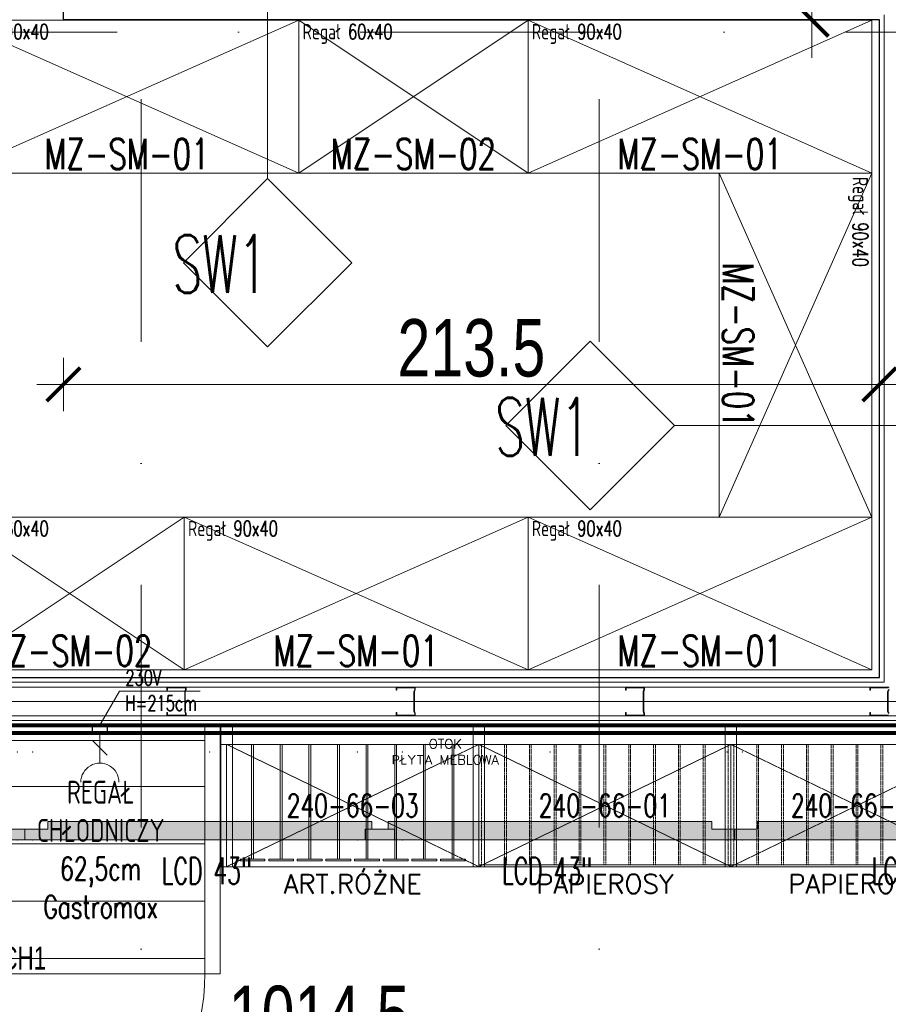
# Model space of a CAD drawing. Header units: millimetres. Extents: x -13532 to 2392, y -5241 to 5322.
# Tile 189 of 256: x -10956 to -10729, y 1943 to 2201. Entities that reach past the tile are written whole.
import ezdxf
from ezdxf.enums import TextEntityAlignment as Align

# ---------------------------------------------------------------- set-up
doc = ezdxf.new("R2010")
doc.units = ezdxf.units.MM
doc.linetypes.add('DASHED', pattern=[19.05, 12.7, -6.35])
doc.linetypes.add('KRESKAKROPKA2', pattern=[12.7, 6.35, -3.175, 0, -3.175])
doc.layers.get('0').update_dxf_attribs({"lineweight": 9, "true_color": 0x939393})
doc.layers.get('Defpoints').update_dxf_attribs({"true_color": 0xdae6d4})
for name, color, linetype, lineweight in [('- AGP-1_OPISY', 7, 'Continuous', 9), ('CHLODNICTWO', 94, 'Continuous', 9), ('cz-gr', 122, 'Continuous', 30), ('cz-sr', 150, 'Continuous', 15), ('GK - ŚRODEK - AGP1', 32, 'Continuous', 5)]:
    doc.layers.add(name, color=color, linetype=linetype, lineweight=lineweight)
for name, color, linetype, lineweight, true_color in [('a___wymiary', 7, 'Continuous', 5, 0x666666), ('batting - AGP1', 7, 'Continuous', 5, 0xadadad), ('Meble - AGP1', 7, 'Continuous', 15, 0x999999), ('MEBLE PKN', 7, 'Continuous', 9, 0xa0a0a0), ('OPIS - AGP1', 7, 'Continuous', 0, 0x7f7f7f), ('OSI', 7, 'KRESKAKROPKA2', 5, 0x7f7f7f), ('profil - AGP1', 7, 'Continuous', 5, 0x3f3f3f), ('WYMIARY - AGP1', 7, 'Continuous', 5, 0x716d5a)]:
    doc.layers.add(name, color=color, linetype=linetype, lineweight=lineweight, true_color=true_color)
doc.styles.add('ARIAL NARROW', font='ARIALN.TTF', dxfattribs={"width": 0.9})
doc.styles.add('JACEK_07', font='simplex.shx', dxfattribs={"width": 0.7})
doc.styles.add('RomanS', font='simplex.shx')
doc.styles.add('style1', font='simplex.shx', dxfattribs={"width": 0.6})
doc.linetypes.add('BATTING', pattern='A,0.0001,-0.1,[134,ltypeshp.shx,S=0.1,R=0,X=-0.1,Y=0],-0.2,[134,ltypeshp.shx,S=0.1,R=180,X=0.1,Y=0],-0.1', length=0.4001)
doc.dimstyles.new('wymiary agp1', dxfattribs={"dimtxt": 15, "dimasz": 5, "dimexe": 5, "dimexo": 5, "dimgap": 1.8, "dimtad": 1, "dimdec": 3, "dimrnd": 0.5, "dimdsep": 46, "dimtxsty": 'ARIAL NARROW', "dimblk": 'znacznik', "dimcen": 1.5, "dimse1": 1, "dimse2": 1, "dimclrd": 256, "dimclre": 256, "dimazin": 0, "dimtfac": 1, "dimtdec": 3, "dimtmove": 1, "dimatfit": 3, "dimldrblk": 'znacznik', "dimfxl": 1000, "dimfxlon": 1, "dimlwd": -1, "dimarcsym": 0})

# ---------------------------------------------------------------- blocks, each defined once
blk = doc.blocks.new('*U269')
at = {"layer": 'Meble - AGP1'}
for p, q in [((0, 0), (90, -40)), ((90, 0), (0, -40))]:
    blk.add_line(p, q, dxfattribs=at)
at = {"layer": 'Meble - AGP1', "flags": 128}
blk.add_lwpolyline([(0, 0), (90, 0), (90, -40), (0, -40)], close=True, dxfattribs=at)
at = {"layer": 'Meble - AGP1', "style": 'JACEK_07'}
for s, insert, char_height, width, attachment_point in [('Regał 90x40', (1, -1), 4, 41.1867, 1), ('\\pxqc;MZ-SM-01', (45, -39), 8, 90, 8)]:
    blk.add_mtext(s, dxfattribs=dict(at, insert=insert, char_height=char_height, width=width, attachment_point=attachment_point))
blk = doc.blocks.new('*U212')
at = {"layer": 'Meble - AGP1'}
for p, q in [((0, 0), (90, -40)), ((90, 0), (0, -40)), ((180, 0), (90, -40)), ((90, 0), (180, -40))]:
    blk.add_line(p, q, dxfattribs=at)
at = {"layer": 'Meble - AGP1', "flags": 128}
for points in [[(0, 0), (90, 0), (90, -40), (0, -40)], [(90, 0), (180, 0), (180, -40), (90, -40)]]:
    blk.add_lwpolyline(points, close=True, dxfattribs=at)
at = {"layer": 'Meble - AGP1', "style": 'JACEK_07'}
for s, insert, char_height, width, attachment_point in [('Regał 90x40', (1, -1), 4, 41.1867, 1), ('Regał 90x40', (91, -1), 4, 41.1867, 1), ('\\pxqc;MZ-SM-01', (45, -39), 8, 90, 8), ('\\pxqc;MZ-SM-01', (135, -39), 8, 90, 8)]:
    blk.add_mtext(s, dxfattribs=dict(at, insert=insert, char_height=char_height, width=width, attachment_point=attachment_point))
blk = doc.blocks.new('*U213')
at = {"layer": 'Meble - AGP1'}
for p, q in [((0, 0), (60, -40)), ((60, 0), (0, -40))]:
    blk.add_line(p, q, dxfattribs=at)
at = {"layer": 'Meble - AGP1', "flags": 128}
blk.add_lwpolyline([(0, 0), (60, 0), (60, -40), (0, -40)], close=True, dxfattribs=at)
at = {"layer": 'Meble - AGP1', "style": 'JACEK_07'}
for s, insert, char_height, width, attachment_point in [('Regał 60x40', (1, -1), 4, 41.1867, 1), ('\\pxqc;MZ-SM-02', (30, -39), 8, 60, 8)]:
    blk.add_mtext(s, dxfattribs=dict(at, insert=insert, char_height=char_height, width=width, attachment_point=attachment_point))
blk = doc.blocks.new('*U268')
at = {"layer": 'Meble - AGP1'}
for p, q in [((0, 0), (60, -40)), ((60, 0), (0, -40))]:
    blk.add_line(p, q, dxfattribs=at)
at = {"layer": 'Meble - AGP1', "flags": 128}
blk.add_lwpolyline([(0, 0), (60, 0), (60, -40), (0, -40)], close=True, dxfattribs=at)
at = {"layer": 'Meble - AGP1', "style": 'JACEK_07'}
for s, insert, char_height, width, attachment_point in [('Regał 60x40', (1, -1), 4, 41.1867, 1), ('\\pxqc;MZ-SM-02', (30, -39), 8, 60, 8)]:
    blk.add_mtext(s, dxfattribs=dict(at, insert=insert, char_height=char_height, width=width, attachment_point=attachment_point))
blk = doc.blocks.new('240-66-01')
at = {"layer": 'Meble - AGP1'}
for points in [[(64.5, 5), (64.5, -32), (67.5, -32), (67.5, 5), (64.5, 5)], [(67.5, 5), (64.5, 5), (64.5, 0), (67.5, 0)], [(0, -32), (66, -32), (66, -31.5), (0, -31.5)]]:
    blk.add_lwpolyline(points, close=True, dxfattribs=at)
blk.add_lwpolyline([(0, 0), (66, 0), (66, -32), (0, -32), (0, 0)], dxfattribs=at)
at = {"layer": 'Meble - AGP1', "linetype": 'DASHED', "ltscale": 0.002}
for points in [[(0, 0), (66, -32)], [(66, 0), (0, -32)]]:
    blk.add_lwpolyline(points, dxfattribs=at)
at = {"layer": 'Meble - AGP1', "linetype": 'DASHED', "ltscale": 0.003}
for points in [[(0.75, 0), (0.75, -31.5), (6.75, -31.5), (6.75, 0), (0.75, 0)], [(7.25, 0), (7.25, -31.5), (13.25, -31.5), (13.25, 0), (7.25, 0)], [(13.75, 0), (13.75, -31.5), (19.75, -31.5), (19.75, 0), (13.75, 0)], [(20.25, 0), (20.25, -31.5), (26.25, -31.5), (26.25, 0), (20.25, 0)], [(26.75, 0), (26.75, -31.5), (32.75, -31.5), (32.75, 0), (26.75, 0)], [(33.25, 0), (33.25, -31.5), (39.25, -31.5), (39.25, 0), (33.25, 0)], [(39.75, 0), (39.75, -31.5), (45.75, -31.5), (45.75, 0), (39.75, 0)], [(46.25, 0), (46.25, -31.5), (52.25, -31.5), (52.25, 0), (46.25, 0)], [(52.75, 0), (52.75, -31.5), (58.75, -31.5), (58.75, 0), (52.75, 0)], [(59.25, 0), (59.25, -31.5), (65.25, -31.5), (65.25, 0), (59.25, 0)]]:
    blk.add_lwpolyline(points, dxfattribs=at)
at = {"layer": 'Meble - AGP1', "insert": (33, -16), "char_height": 6, "width": 66, "attachment_point": 5, "style": 'JACEK_07'}
blk.add_mtext('240-66-01', dxfattribs=at)
at = {"layer": 'Meble - AGP1', "style": 'RomanS'}
blk.add_attdef('KATEGORIA', text='', height=5, dxfattribs=at).set_placement((33, -34), align=Align.TOP_CENTER)
blk = doc.blocks.new('*U234')
at = {"layer": 'Meble - AGP1'}
blk.add_lwpolyline([(-1.5, 0), (-1.5, -37), (1.5, -37), (1.5, 0), (-1.5, 0), (-1.5, -5), (1.5, -5)], dxfattribs=at)
ref = blk.add_blockref('240-66-01', (0, -5), dxfattribs=at)
ref.add_attrib('KATEGORIA', 'PAPIEROSY', dxfattribs={"layer": '0', "height": 5, "style": 'RomanS'}).set_placement((33, -39), align=Align.TOP_CENTER)
blk = doc.blocks.new('240-66-03')
at = {"layer": 'Meble - AGP1'}
for points in [[(64.5, 5), (64.5, -32), (67.5, -32), (67.5, 5), (64.5, 5)], [(64.5, 5), (67.5, 5), (67.5, 0), (64.5, 0)], [(3.5, -30.5), (10, -30.5), (10, -30), (3.5, -30)], [(11, -30.5), (17.5, -30.5), (17.5, -30), (11, -30)], [(18.5, -30.5), (25, -30.5), (25, -30), (18.5, -30)], [(26, -30.5), (32.5, -30.5), (32.5, -30), (26, -30)], [(33.5, -30.5), (40, -30.5), (40, -30), (33.5, -30)], [(41, -30.5), (47.5, -30.5), (47.5, -30), (41, -30)], [(48.5, -30.5), (55, -30.5), (55, -30), (48.5, -30)], [(56, -30.5), (62.5, -30.5), (62.5, -30), (56, -30)]]:
    blk.add_lwpolyline(points, close=True, dxfattribs=at)
for points in [[(0, 0), (66, 0), (66, -32), (0, -32), (0, 0)], [(0, 0), (66, 0), (66, -32), (0, -32), (0, 0)], [(6.5, 0), (6.5, -30), (7, -30), (7, 0)], [(14, 0), (14, -30), (14.5, -30), (14.5, 0)], [(21.5, 0), (21.5, -30), (22, -30), (22, 0)], [(29, 0), (29, -30), (29.5, -30), (29.5, 0)], [(36.5, 0), (36.5, -30), (37, -30), (37, 0)], [(44, 0), (44, -30), (44.5, -30), (44.5, 0)], [(51.5, 0), (51.5, -30), (52, -30), (52, 0)], [(59, 0), (59, -30), (59.5, -30), (59.5, 0)]]:
    blk.add_lwpolyline(points, dxfattribs=at)
at = {"layer": 'Meble - AGP1', "linetype": 'DASHED', "ltscale": 0.002}
for points in [[(0, 0), (66, -32)], [(66, 0), (0, -32)]]:
    blk.add_lwpolyline(points, dxfattribs=at)
at = {"layer": 'Meble - AGP1', "insert": (33, -16), "char_height": 6, "width": 66, "attachment_point": 5, "style": 'JACEK_07'}
blk.add_mtext('240-66-03', dxfattribs=at)
at = {"layer": 'Meble - AGP1', "style": 'RomanS'}
blk.add_attdef('KATEGORIA', text='', height=5, dxfattribs=at).set_placement((33, -34), align=Align.TOP_CENTER)
blk = doc.blocks.new('*U233')
at = {"layer": 'Meble - AGP1'}
blk.add_lwpolyline([(-1.5, 0), (-1.5, -37), (1.5, -37), (1.5, 0), (-1.5, 0), (-1.5, -5), (1.5, -5)], dxfattribs=at)
ref = blk.add_blockref('240-66-03', (0, -5), dxfattribs=at)
ref.add_attrib('KATEGORIA', 'ART.RÓŻNE', dxfattribs={"layer": '0', "height": 5, "style": 'RomanS'}).set_placement((33, -39), align=Align.TOP_CENTER)
blk = doc.blocks.new('gn-230')
at = {"layer": 'Meble - AGP1'}
for p, q in [((-4, 0), (-19.8, 0)), ((-15.65, -3.75), (-8.15, 3.75))]:
    blk.add_line(p, q, dxfattribs=at)
at = {"layer": 'Meble - AGP1', "lineweight": 30}
blk.add_lwpolyline([(-4, -4), (0, -4), (0, 4), (-4, 4)], close=True, dxfattribs=at)
at = {"layer": 'Meble - AGP1'}
blk.add_arc((-29.8, 0), 10, 270, 90, dxfattribs=at)
blk = doc.blocks.new('*U330')
at = {"layer": 'Meble - AGP1'}
for p, q in [((58.5, -16), (4, -16)), ((58.5, -31), (4, -31)), ((58.5, -46), (4, -46))]:
    blk.add_line(p, q, dxfattribs=at)
for points in [[(31.03, 0), (36.17, 8.9), (57.31, 8.9)], [(0, -65), (0, 0)], [(0, 0), (62.5, 0)], [(4, 0), (4, -65)], [(58.5, -65), (58.5, 0)], [(62.5, 0), (62.5, -65)], [(4, -4), (58.5, -4)], [(58.5, -4), (58.5, -61)], [(58.5, -61), (4, -61)], [(62.5, -65), (0, -65)]]:
    blk.add_lwpolyline(points, dxfattribs=at)
blk.add_lwpolyline([(0, -65), (4, -65), (4, -123.5), (0, -123.5)], close=True, dxfattribs=at)
blk.add_arc((0, -65), 58.5, 270, 0, dxfattribs=at)
at = {"layer": 'Meble - AGP1', "xscale": 0.5, "yscale": 0.5, "zscale": 0.5, "rotation": 89.99999999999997}
blk.add_blockref('gn-230', (31.03, 0), dxfattribs=at)
at = {"layer": 'Meble - AGP1'}
for s, insert, char_height, width, attachment_point, style in [('{\\W0.7;230V\\PH=215cm}', (37.72, 14.46), 4, 32.4538, 1, 'RomanS'), ('REGAŁ\\PCHŁODNICZY\\P62,5cm\\PGastromax', (31.25, -32.5), 6, 62.5, 5, 'JACEK_07'), ('\\pxql;{\\fArial|b0|i0|c238|p34;RCH1}', (1, -64), 6, 36.1, 7, 'JACEK_07')]:
    blk.add_mtext(s, dxfattribs=dict(at, insert=insert, char_height=char_height, width=width, attachment_point=attachment_point, style=style))
blk = doc.blocks.new('*U308')
at = {"linetype": 'DASHED', "const_width": 1}
blk.add_lwpolyline([(-121.24, 0), (271.23, 0), (271.23, -2), (-121.24, -2)], close=True, dxfattribs=at)
at = {"insert": (0, -6.94), "char_height": 2.5, "width": 50, "attachment_point": 5, "style": 'RomanS'}
blk.add_mtext('OTOK \\PPŁYTA MEBLOWA', dxfattribs=at)
blk = doc.blocks.new('43 LCD top')
at = {"layer": 'Meble - AGP1'}
h = blk.add_hatch(color=256, dxfattribs=at)
h.dxf.hatch_style = 1
h.paths.add_polyline_path([(3419.81, 2134.69), (3419.81, 2137.52), (3425.81, 2137.52), (3425.81, 2139.52), (3510.56, 2139.52), (3510.56, 2137.52), (3516.56, 2137.52), (3516.56, 2134.69)])
blk.add_lwpolyline([(3419.81, 2134.69), (3516.56, 2134.69), (3516.56, 2137.52), (3510.56, 2137.52), (3510.56, 2139.52), (3425.81, 2139.52), (3425.81, 2137.52), (3419.81, 2137.52)], close=True, dxfattribs=at)
for p in [(3417.81, 2157.69), (3468.18, 2157.69), (3518.56, 2157.69), (3417.81, 2134.69), (3518.56, 2134.69)]:
    blk.add_point(p, dxfattribs=at)
at = {"layer": 'Meble - AGP1', "insert": (3455.65, 2130.11), "char_height": 7, "attachment_point": 1, "style": 'style1'}
blk.add_mtext_dynamic_manual_height_columns('LCD 43"', width=55.1787, gutter_width=50, heights=[0], dxfattribs=at)
blk = doc.blocks.new('*U246')
for p in [(-3419.81, -2134.69), (-3323.06, -2134.69), (-3226.31, -2134.69)]:
    blk.add_blockref('43 LCD top', p)
blk = doc.blocks.new('*U247')
for p in [(-3419.81, -2134.69), (-3323.06, -2134.69), (-3226.31, -2134.69), (-3129.56, -2134.69)]:
    blk.add_blockref('43 LCD top', p)
blk = doc.blocks.new('znacznik')
at = {"layer": 'a___wymiary'}
for p, q in [((0, 1.394), (0, -1.394)), ((1.394, 0), (-1.394, 0))]:
    blk.add_line(p, q, dxfattribs=at)
at = {"layer": 'a___wymiary', "const_width": 0.2}
blk.add_lwpolyline([(0.876, 0.876), (-0.876, -0.876)], dxfattribs=at)
blk = doc.blocks.new('*D542')
at = {"layer": 'Defpoints', "color": 0}
for p in [(-10944.62, 2164.59), (-10731.01, 2166.52), (-10731.01, 2105.68)]:
    blk.add_point(p, dxfattribs=at)
at = {"layer": 'WYMIARY - AGP1'}
blk.add_line((-10939.62, 2105.68), (-10736.01, 2105.68), dxfattribs=at)
at = {"layer": 'WYMIARY - AGP1', "xscale": 5, "yscale": 5, "zscale": 5, "rotation": 180}
blk.add_blockref('znacznik', (-10944.62, 2105.68), dxfattribs=at)
at = {"layer": 'WYMIARY - AGP1', "xscale": 5, "yscale": 5, "zscale": 5}
blk.add_blockref('znacznik', (-10731.01, 2105.68), dxfattribs=at)
at = {"layer": 'WYMIARY - AGP1', "color": 18, "true_color": 0x000000, "insert": (-10837.82, 2115.14), "char_height": 15, "attachment_point": 5, "style": 'ARIAL NARROW'}
blk.add_mtext('213.5', dxfattribs=at)
blk = doc.blocks.new('*D543')
at = {"layer": 'Defpoints', "color": 0}
for p in [(-10721.01, 2105.68), (-10731.01, 2041.64), (-10721.01, 2042.38)]:
    blk.add_point(p, dxfattribs=at)
at = {"layer": 'WYMIARY - AGP1'}
for p, q in [((-10736.01, 2105.68), (-10741.01, 2105.68)), ((-10731.01, 2105.68), (-10721.01, 2105.68)), ((-10721.01, 2105.68), (-10694.62, 2105.68)), ((-10716.01, 2105.68), (-10711.01, 2105.68))]:
    blk.add_line(p, q, dxfattribs=at)
at = {"layer": 'WYMIARY - AGP1', "xscale": 5, "yscale": 5, "zscale": 5}
blk.add_blockref('znacznik', (-10731.01, 2105.68), dxfattribs=at)
at = {"layer": 'WYMIARY - AGP1', "xscale": 5, "yscale": 5, "zscale": 5, "rotation": 180}
blk.add_blockref('znacznik', (-10721.01, 2105.68), dxfattribs=at)
at = {"layer": 'WYMIARY - AGP1', "color": 18, "true_color": 0x000000, "insert": (-10703.81, 2115.14), "char_height": 15, "attachment_point": 5, "style": 'ARIAL NARROW'}
blk.add_mtext('10', dxfattribs=at)
blk = doc.blocks.new('*D556')
at = {"layer": 'Defpoints', "color": 0}
for p in [(-10436.01, 1993.84), (-11450.61, 1967.16), (-10436.01, 1931.27)]:
    blk.add_point(p, dxfattribs=at)
at = {"layer": 'WYMIARY - AGP1'}
blk.add_line((-11445.61, 1931.27), (-10441.01, 1931.27), dxfattribs=at)
at = {"layer": 'WYMIARY - AGP1', "xscale": 5, "yscale": 5, "zscale": 5, "rotation": 180}
blk.add_blockref('znacznik', (-11450.61, 1931.27), dxfattribs=at)
at = {"layer": 'WYMIARY - AGP1', "xscale": 5, "yscale": 5, "zscale": 5}
blk.add_blockref('znacznik', (-10436.01, 1931.27), dxfattribs=at)
at = {"layer": 'WYMIARY - AGP1', "color": 18, "true_color": 0x000000, "insert": (-10877.68, 1940.73), "char_height": 15, "attachment_point": 5, "style": 'ARIAL NARROW'}
blk.add_mtext('1014.5', dxfattribs=at)
blk = doc.blocks.new('*D600')
at = {"layer": 'Defpoints', "color": 0}
for p in [(-10748.75, 2211.1), (-10735.26, 2211.1), (-10735.26, 2201.1)]:
    blk.add_point(p, dxfattribs=at)
at = {"layer": 'WYMIARY - AGP1'}
for p, q in [((-10748.75, 2211.1), (-10748.75, 2237.1)), ((-10748.75, 2216.1), (-10748.75, 2221.1)), ((-10748.75, 2201.1), (-10748.75, 2211.1)), ((-10748.75, 2196.1), (-10748.75, 2191.1))]:
    blk.add_line(p, q, dxfattribs=at)
at = {"layer": 'WYMIARY - AGP1', "xscale": 5, "yscale": 5, "zscale": 5}
for p, rotation in [((-10748.75, 2211.1), 270), ((-10748.75, 2201.1), 90)]:
    blk.add_blockref('znacznik', p, dxfattribs=dict(at, rotation=rotation))
at = {"layer": 'WYMIARY - AGP1', "color": 18, "true_color": 0x000000, "insert": (-10758.21, 2227.91), "char_height": 15, "attachment_point": 5, "rotation": 90, "style": 'ARIAL NARROW'}
blk.add_mtext('10', dxfattribs=at)
blk = doc.blocks.new('osi')
at = {"layer": 'OSI', "ltscale": 10}
for p, q in [((-10924.41, 845.85), (-10924.41, 3158.85)), ((-10804.44, 845.85), (-10804.44, 3158.85)), ((-11756.72, 2197.85), (-9340.14, 2197.85))]:
    blk.add_line(p, q, dxfattribs=at)

msp = doc.modelspace()

# ---------------------------------------------------------------- linework, layer by layer
at = {"layer": 'batting - AGP1', "linetype": 'BATTING', "ltscale": 8}
msp.add_lwpolyline([(-10491.3756, 2022.7417), (-11398.2382, 2022.7289)], dxfattribs=at)
at = {"layer": 'cz-gr'}
for p, q in [((-10944.6217, 2201.1045), (-10944.6217, 2352.8544)), ((-10731.0091, 2201.1045), (-10944.6217, 2201.1045)), ((-10731.0091, 2028.9661), (-10731.0091, 2201.1045)), ((-11165.2342, 2028.9661), (-10731.0091, 2028.9661)), ((-10491.0091, 2016.4655), (-11398.6049, 2016.4655))]:
    msp.add_line(p, q, dxfattribs=at)
at = {"layer": 'GK - ŚRODEK - AGP1'}
for p, q in [((-10729.7591, 2027.7161), (-10729.7591, 2202.3545)), ((-11166.4842, 2027.7161), (-10729.7591, 2027.7161)), ((-11167.7342, 2026.4661), (-10732.5091, 2026.4661)), ((-10491.0089, 2018.9661), (-11398.605, 2018.9789)), ((-10491.0091, 2017.7161), (-11398.6049, 2017.7161))]:
    msp.add_line(p, q, dxfattribs=at)
at = {"layer": 'OPIS - AGP1'}
for points in [[(-10891.1799, 2218.035), (-10891.1799, 2159.5768)], [(-10784.68, 2094.9026), (-10720.2527, 2094.9026)]]:
    msp.add_lwpolyline(points, dxfattribs=at)
for points in [[(-10913.2299, 2137.5268), (-10891.1799, 2159.5768), (-10869.1299, 2137.5268), (-10891.1799, 2115.4768), (-10913.2299, 2137.5268)], [(-10828.78, 2094.9026), (-10806.73, 2116.9526), (-10784.68, 2094.9026), (-10806.73, 2072.8526), (-10828.78, 2094.9026)]]:
    msp.add_lwpolyline(points, close=True, dxfattribs=at)
at = {"layer": 'profil - AGP1', "ltscale": 5}
for points in [[(-10912.709, 2020.1661), (-10912.509, 2019.6328), (-10912.509, 2018.9661), (-10917.509, 2018.9661), (-10917.509, 2019.7161), (-10917.509, 2019.7863), (-10917.4608, 2019.8363), (-10917.3906, 2019.8363), (-10917.3424, 2019.7863), (-10917.3424, 2019.7161), (-10917.3424, 2019.1327), (-10912.6757, 2019.1328), (-10912.6757, 2019.6026), (-10912.8757, 2020.1359), (-10912.8758, 2025.2963), (-10912.6758, 2025.8297), (-10912.6758, 2026.2995), (-10917.3425, 2026.2994), (-10917.3425, 2025.7161), (-10917.3887, 2025.6581), (-10917.4629, 2025.6581), (-10917.5091, 2025.7161), (-10917.5091, 2026.4661), (-10912.5091, 2026.4661), (-10912.5091, 2025.7995), (-10912.7091, 2025.2661)], [(-10852.709, 2020.1661), (-10852.509, 2019.6328), (-10852.509, 2018.9661), (-10857.509, 2018.9661), (-10857.509, 2019.7161), (-10857.509, 2019.7863), (-10857.4608, 2019.8363), (-10857.3906, 2019.8363), (-10857.3424, 2019.7863), (-10857.3424, 2019.7161), (-10857.3424, 2019.1327), (-10852.6757, 2019.1328), (-10852.6757, 2019.6026), (-10852.8757, 2020.1359), (-10852.8758, 2025.2963), (-10852.6758, 2025.8297), (-10852.6758, 2026.2995), (-10857.3425, 2026.2994), (-10857.3425, 2025.7161), (-10857.3887, 2025.6581), (-10857.4629, 2025.6581), (-10857.5091, 2025.7161), (-10857.5091, 2026.4661), (-10852.5091, 2026.4661), (-10852.5091, 2025.7995), (-10852.7091, 2025.2661)], [(-10792.709, 2020.1661), (-10792.509, 2019.6328), (-10792.509, 2018.9661), (-10797.509, 2018.9661), (-10797.509, 2019.7161), (-10797.509, 2019.7863), (-10797.4608, 2019.8363), (-10797.3906, 2019.8363), (-10797.3424, 2019.7863), (-10797.3424, 2019.7161), (-10797.3424, 2019.1327), (-10792.6757, 2019.1328), (-10792.6757, 2019.6026), (-10792.8757, 2020.1359), (-10792.8758, 2025.2963), (-10792.6758, 2025.8297), (-10792.6758, 2026.2995), (-10797.3425, 2026.2994), (-10797.3425, 2025.7161), (-10797.3887, 2025.6581), (-10797.4629, 2025.6581), (-10797.5091, 2025.7161), (-10797.5091, 2026.4661), (-10792.5091, 2026.4661), (-10792.5091, 2025.7995), (-10792.7091, 2025.2661)]]:
    msp.add_lwpolyline(points, close=True, dxfattribs=at)
for points in [[(-10728.6758, 2026.2995), (-10733.3425, 2026.2994), (-10733.3425, 2025.7161), (-10733.3887, 2025.6581), (-10733.4629, 2025.6581), (-10733.5091, 2025.7161), (-10733.5091, 2026.4661), (-10728.5091, 2026.4661)], [(-10728.6757, 2019.6026), (-10728.8757, 2020.1359), (-10728.8758, 2025.2963), (-10728.6758, 2025.8297)], [(-10728.5091, 2025.7995), (-10728.7091, 2025.2661), (-10728.709, 2020.1661), (-10728.509, 2019.6328)], [(-10728.509, 2018.9661), (-10733.509, 2018.9661), (-10733.509, 2019.7161), (-10733.509, 2019.7863), (-10733.4608, 2019.8363), (-10733.3906, 2019.8363), (-10733.3424, 2019.7863), (-10733.3424, 2019.7161), (-10733.3424, 2019.1327), (-10728.6757, 2019.1328)]]:
    msp.add_lwpolyline(points, dxfattribs=at)

# ---------------------------------------------------------------- block references
for name, p in [('*U247', (-11244.932, 1986.4661)), ('*U246', (-10865.6439, 1986.4661))]:
    msp.add_blockref(name, p)
at = {"layer": 'CHLODNICTWO'}
msp.add_blockref('*U330', (-10966.1046, 2016.4661), dxfattribs=at)
at = {"layer": 'cz-sr'}
msp.add_blockref('osi', (0.0999, 0), dxfattribs=at)
at = {"layer": 'Meble - AGP1'}
msp.add_blockref('*U308', (-10844.652, 2016.4661), dxfattribs=at)
at = {"layer": 'MEBLE PKN'}
for name, p in [('*U269', (-10973.0091, 2200.9661)), ('*U213', (-10883.0091, 2200.9661)), ('*U269', (-10823.0091, 2200.9661)), ('*U268', (-10973.0091, 2070.9661)), ('*U212', (-10913.0091, 2070.9661)), ('*U233', (-10901.8939, 2016.4661)), ('*U234', (-10835.8939, 2016.4661)), ('*U234', (-10769.8939, 2016.4661))]:
    msp.add_blockref(name, p, dxfattribs=at)
at = {"layer": 'MEBLE PKN', "rotation": 270}
msp.add_blockref('*U269', (-10733.0091, 2160.9661), dxfattribs=at)

# ---------------------------------------------------------------- texts
at = {"layer": '- AGP-1_OPISY', "char_height": 15.12, "attachment_point": 9, "style": 'style1'}
for insert in [(-10891.1799, 2129.6287), (-10806.73, 2087.0045)]:
    msp.add_mtext('\\pxqc;SW1', dxfattribs=dict(at, insert=insert))

# ---------------------------------------------------------------- dimensions: what is measured, and where the dimension line sits
at = {"layer": 'WYMIARY - AGP1'}
dim = msp.add_linear_dim(base=(-10748.7497, 2211.1045), p1=(-10735.2625, 2201.1045), p2=(-10735.2625, 2211.1045), angle=90, dimstyle='wymiary agp1', override={"dimclrd": 256, "dimclre": 256}, dxfattribs=at)
dim.commit()
dim.dimension.update_dxf_attribs({"geometry": '*D600', "text_midpoint": (-10748.7497, 2227.9125), "dimtype": 160})
dim = msp.add_linear_dim(base=(-10731.0091, 2105.6786), p1=(-10944.6217, 2164.5903), p2=(-10731.0091, 2166.5247), dimstyle='wymiary agp1', override={"dimclrd": 256, "dimclre": 256}, dxfattribs=at)
dim.commit()
dim.dimension.update_dxf_attribs({"geometry": '*D542', "text_midpoint": (-10837.8154, 2115.1371)})
for base, p1, p2, picture, middle in [((-10721.0092, 2105.6786), (-10731.0091, 2041.6449), (-10721.0092, 2042.3817), '*D543', (-10703.8056, 2105.6786)), ((-10436.0091, 1931.2743), (-11450.605, 1967.1583), (-10436.0091, 1993.8439), '*D556', (-10877.6837, 1931.2743))]:
    dim = msp.add_linear_dim(base=base, p1=p1, p2=p2, dimstyle='wymiary agp1', override={"dimclrd": 256, "dimclre": 256}, dxfattribs=at)
    dim.commit()
    dim.dimension.update_dxf_attribs({"geometry": picture, "text_midpoint": middle, "dimtype": 160})

doc.saveas('drawing.dxf')
